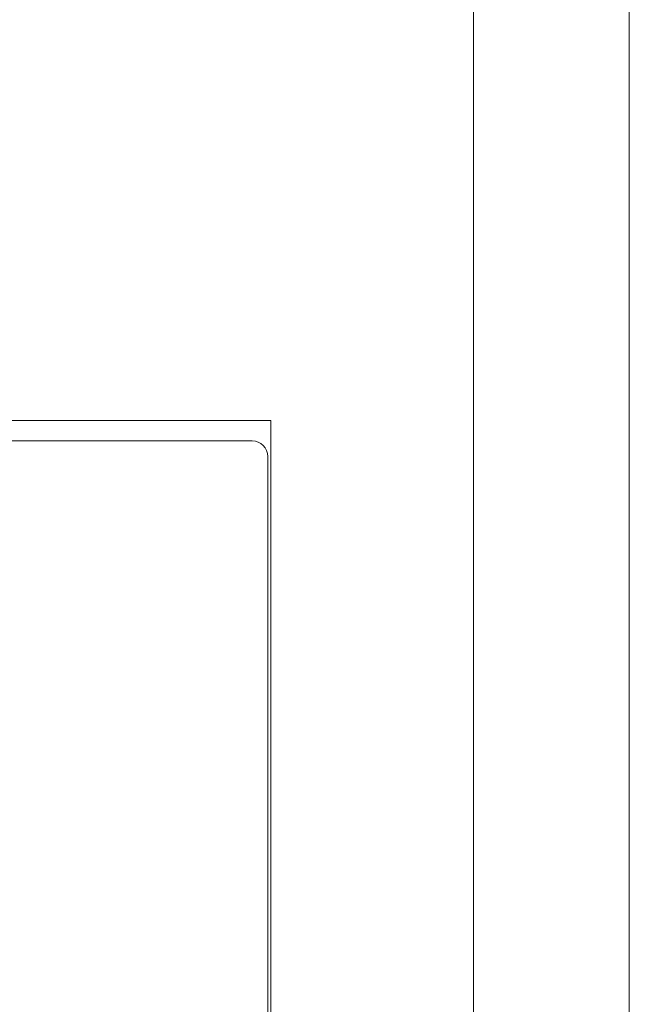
# Model space of a CAD drawing. Header units: millimetres. Extents: x 0 to 420, y 0 to 297.
# Tile 14 of 14: x 381 to 420, y 171 to 234. Entities that reach past the tile are written whole.
import ezdxf

# ---------------------------------------------------------------- set-up
doc = ezdxf.new("R2010")
doc.units = ezdxf.units.MM
doc.layers.get('0').update_dxf_attribs({"linetype": 'CONTINUOUS', "lineweight": 13})

msp = doc.modelspace()

# ---------------------------------------------------------------- linework, layer by layer
at = {"linetype": 'Continuous'}
for p, q in [((312.021, 208.134), (397.021, 208.134)), ((397.021, 208.134), (397.021, 120.637))]:
    msp.add_line(p, q, dxfattribs=at)
for p, q in [((313.221, 206.835), (395.821, 206.835)), ((396.821, 205.835), (396.821, 89.436))]:
    msp.add_line(p, q)
at = {"ltscale": 5}
for points in [[(0, 0), (420, 0), (420, 297), (0, 297)], [(10, 10), (410, 10), (410, 287), (10, 287)]]:
    msp.add_lwpolyline(points, close=True, dxfattribs=at)
msp.add_arc((395.821, 205.835), 1, 0, 90)

doc.saveas('drawing.dxf')
